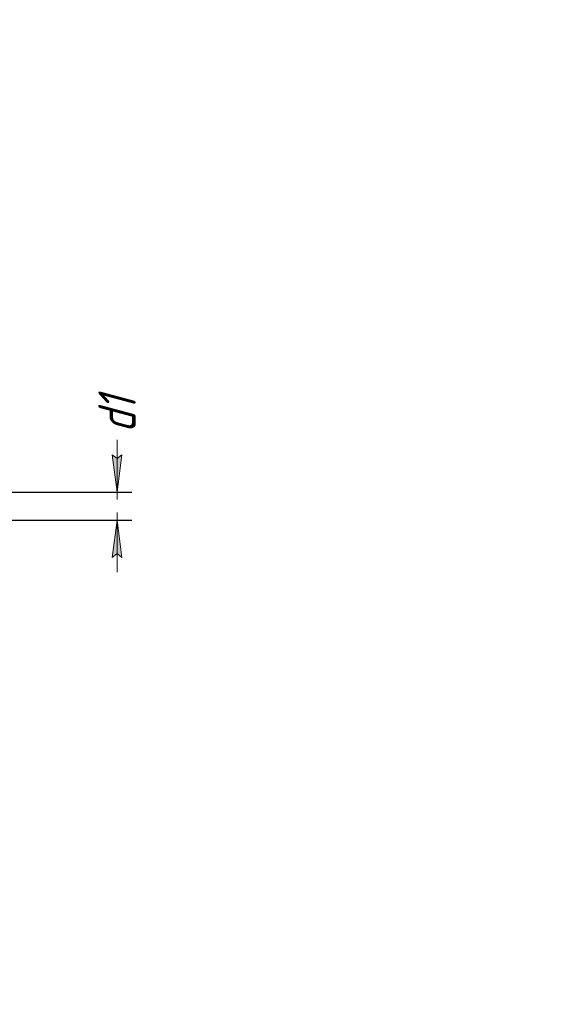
# Model space of a CAD drawing. Header units: millimetres. Extents: x 0 to 297, y 0 to 420.
# Tile 11 of 12: x 224 to 297, y 221 to 353. Entities that reach past the tile are written whole.
import ezdxf

# ---------------------------------------------------------------- set-up
doc = ezdxf.new("R2010")
doc.units = ezdxf.units.MM
doc.linetypes.add('K5LT_THIN', pattern=[0])
doc.layers.add('Системный слой', color=7, linetype='Continuous')
doc.styles.add('KDIMTEXTSTYLE', font='GOST_AU.SHX', dxfattribs={"width": 0.96, "oblique": 15, "height": 5})
doc.dimstyles.new('KDIMSTYLE (0.25)', dxfattribs={"dimtxt": 5, "dimasz": 1, "dimexe": 2, "dimexo": 0, "dimgap": 1, "dimtad": 1, "dimlfac": 4, "dimtxsty": 'KDIMTEXTSTYLE', "dimsah": 1, "dimcen": 0, "dimdle": 1, "dimadec": 0, "dimazin": 0, "dimtfac": 0.667, "dimtmove": 0, "dimatfit": 3, "dimfxl": 1, "dimtvp": 1, "dimtolj": 1, "dimtzin": 0, "dimarcsym": 0})

# ---------------------------------------------------------------- blocks, each defined once
blk = doc.blocks.new('KDIMARROW_02')
at = {"layer": 'Системный слой'}
blk.add_hatch(color=0, dxfattribs=at).paths.add_polyline_path([(4.5, 0), (5, 0.66), (0, 0), (5, -0.66)])
at = {"layer": 'Системный слой', "color": 0, "linetype": 'K5LT_THIN', "lineweight": 18}
for p, q in [((0, 0), (-1, 0)), ((5, 0.66), (0, 0)), ((0, 0), (5, -0.66)), ((0, 0), (7, 0)), ((4.5, 0), (5, 0.66)), ((5, -0.66), (4.5, 0))]:
    blk.add_line(p, q, dxfattribs=at)

msp = doc.modelspace()

# ---------------------------------------------------------------- dimensions: what is measured, and where the dimension line sits
at = {"layer": 'Системный слой', "color": 7}
msp.add_linear_dim(base=(237.0447, 290.1327), p1=(184.9197, 286.3827), p2=(184.9197, 290.1327), angle=90, location=(237.0447, 300.4901), text='\\H5.0;\\W0.965;\\Q15;\\H5.0;\\W0.965;\\Q15;\\Q15;d1', dimstyle='KDIMSTYLE (0.25)', override={"dimexo": 0, "dimblk1": 'KDIMARROW_02', "dimblk2": 'KDIMARROW_02', "dimse1": 0, "dimse2": 0, "dimclrt": 7, "dimtolj": 1}, dxfattribs=at).render()

doc.saveas('drawing.dxf')
